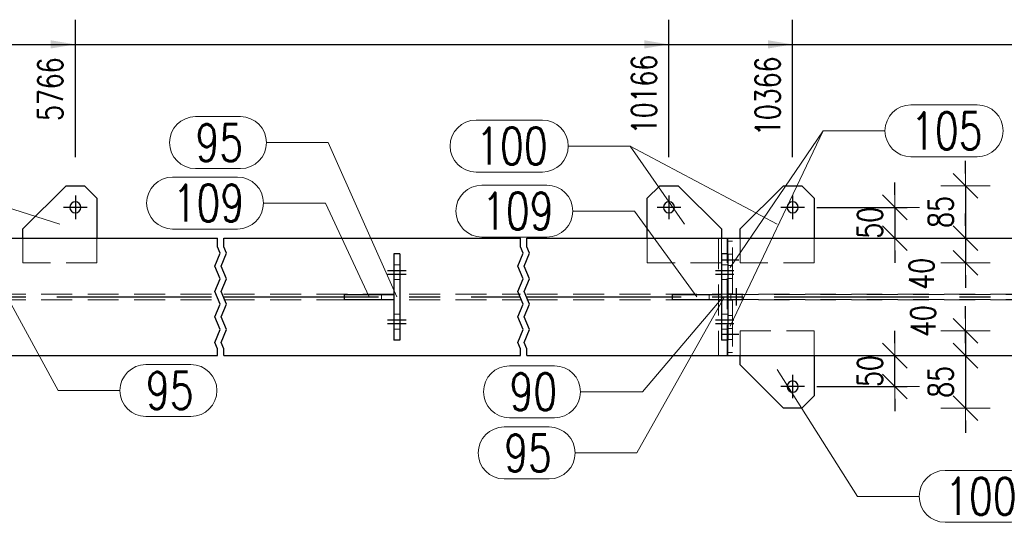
# Model space of a CAD drawing. Header units: millimetres. Extents: x 3528 to 4122, y 12044 to 12491.
# Tile 14 of 58: x 3677 to 3756, y 12332 to 12373. Entities that reach past the tile are written whole.
import ezdxf

# ---------------------------------------------------------------- set-up
doc = ezdxf.new("R2010")
doc.units = ezdxf.units.MM
doc.header["$LTSCALE"] = 10
doc.linetypes.add('HIDDEN', pattern=[0.375, 0.25, -0.125])
doc.linetypes.add('MITTE', pattern=[2, 1.25, -0.25, 0.25, -0.25])
doc.layers.get('Defpoints').update_dxf_attribs({"color": 1})
for name, color, linetype, lineweight in [('PS_DIM', 4, 'Continuous', 13), ('PS_Hidden', 2, 'HIDDEN', 9), ('PS_Pos', 1, 'Continuous', 15), ('PS_SOLID', 7, 'Continuous', 30)]:
    doc.layers.add(name, color=color, linetype=linetype, lineweight=lineweight)
doc.layers.add('PS_MID', color=5, linetype='MITTE')
doc.layers.add('PS_SHAPE', color=3, linetype='Continuous')
doc.styles.add('simplex', font='simplex.shx', dxfattribs={"width": 0.75})
doc.dimstyles.new('1_20_GŁ_DS1-LS20', dxfattribs={"dimtxt": 2, "dimasz": 2, "dimexe": 2, "dimexo": 5, "dimgap": 1, "dimtad": 1, "dimjust": 4, "dimdec": 0, "dimlfac": 20, "dimtxsty": 'simplex', "dimblk1": 'NONE', "dimsah": 1, "dimcen": 2, "dimclrd": 256, "dimclre": 256, "dimclrt": 4, "dimadec": 1, "dimazin": 0, "dimtfac": 1, "dimtdec": 0, "dimtmove": 2, "dimatfit": 3, "dimfxl": 1, "dimarcsym": 0})
doc.dimstyles.new('1_20_PRZ', dxfattribs={"dimtxt": 2, "dimasz": 1, "dimexe": 2, "dimexo": 5, "dimgap": 1, "dimtad": 1, "dimdec": 0, "dimlfac": 20, "dimtxsty": 'simplex', "dimblk": 'dimznak', "dimcen": 2, "dimse1": 1, "dimse2": 1, "dimclrd": 256, "dimclrt": 4, "dimadec": 1, "dimazin": 0, "dimtfac": 1, "dimtdec": 0, "dimtix": 1, "dimtmove": 2, "dimatfit": 3, "dimldrblk": 'dim-grot', "dimfxl": 1, "dimarcsym": 0})
doc.dimstyles.new('1_20_SC', dxfattribs={"dimtxt": 2, "dimasz": 1, "dimexe": 1, "dimexo": 1, "dimgap": 1, "dimtad": 1, "dimdec": 0, "dimlfac": 20, "dimtxsty": 'simplex', "dimblk": 'dimznak', "dimcen": 2, "dimclrd": 256, "dimclre": 256, "dimclrt": 4, "dimadec": 1, "dimazin": 0, "dimtfac": 1, "dimtdec": 0, "dimtix": 1, "dimtmove": 2, "dimatfit": 3, "dimldrblk": 'dim-grot', "dimfxl": 1, "dimarcsym": 0})

# ---------------------------------------------------------------- blocks, each defined once
blk = doc.blocks.new('*D42')
at = {"layer": 'Defpoints', "color": 0, "transparency": 16777216}
for p in [(3681.331, 12370.88), (3681.331, 12356.746), (3585.581, 12345.696)]:
    blk.add_point(p, dxfattribs=at)
at = {"layer": 'PS_DIM', "lineweight": -2, "transparency": 16777216}
for p, q in [((3585.581, 12350.696), (3585.581, 12372.88)), ((3681.331, 12361.746), (3681.331, 12372.88)), ((3585.581, 12370.88), (3679.331, 12370.88))]:
    blk.add_line(p, q, dxfattribs=at)
at = {"layer": 'PS_DIM', "transparency": 16777216}
blk.add_solid([(3679.331, 12371.213), (3679.331, 12370.547), (3681.331, 12370.88)], dxfattribs=at)
at = {"layer": 'PS_DIM', "color": 4, "transparency": 16777216, "insert": (3679.311, 12367.253), "char_height": 2, "attachment_point": 5, "rotation": 90, "style": 'simplex'}
blk.add_mtext('5766', dxfattribs=at)
blk = doc.blocks.new('_None')
blk = doc.blocks.new('*D43')
at = {"layer": 'Defpoints', "color": 0, "transparency": 16777216}
for p in [(3729.331, 12370.88), (3729.331, 12356.746), (3585.581, 12345.696)]:
    blk.add_point(p, dxfattribs=at)
at = {"layer": 'PS_DIM', "lineweight": -2, "transparency": 16777216}
for p, q in [((3585.581, 12350.696), (3585.581, 12372.88)), ((3729.331, 12361.746), (3729.331, 12372.88)), ((3585.581, 12370.88), (3727.331, 12370.88))]:
    blk.add_line(p, q, dxfattribs=at)
at = {"layer": 'PS_DIM', "transparency": 16777216}
blk.add_solid([(3727.331, 12371.213), (3727.331, 12370.547), (3729.331, 12370.88)], dxfattribs=at)
at = {"layer": 'PS_DIM', "color": 4, "transparency": 16777216, "insert": (3727.311, 12366.824), "char_height": 2, "attachment_point": 5, "rotation": 90, "style": 'simplex'}
blk.add_mtext('10166', dxfattribs=at)
blk = doc.blocks.new('*D44')
at = {"layer": 'Defpoints', "color": 0, "transparency": 16777216}
for p in [(3739.331, 12370.88), (3739.331, 12356.746), (3585.581, 12345.696)]:
    blk.add_point(p, dxfattribs=at)
at = {"layer": 'PS_DIM', "lineweight": -2, "transparency": 16777216}
for p, q in [((3585.581, 12350.696), (3585.581, 12372.88)), ((3739.331, 12361.746), (3739.331, 12372.88)), ((3585.581, 12370.88), (3737.331, 12370.88))]:
    blk.add_line(p, q, dxfattribs=at)
at = {"layer": 'PS_DIM', "transparency": 16777216}
blk.add_solid([(3737.331, 12371.213), (3737.331, 12370.547), (3739.331, 12370.88)], dxfattribs=at)
at = {"layer": 'PS_DIM', "color": 4, "transparency": 16777216, "insert": (3737.311, 12366.681), "char_height": 2, "attachment_point": 5, "rotation": 90, "style": 'simplex'}
blk.add_mtext('10366', dxfattribs=at)
blk = doc.blocks.new('*D45')
at = {"layer": 'Defpoints', "color": 0, "transparency": 16777216}
for p in [(3953.069, 12370.88), (3953.069, 12356.746), (3585.581, 12345.696)]:
    blk.add_point(p, dxfattribs=at)
at = {"layer": 'PS_DIM', "lineweight": -2, "transparency": 16777216}
for p, q in [((3585.581, 12350.696), (3585.581, 12372.88)), ((3953.069, 12361.746), (3953.069, 12372.88)), ((3585.581, 12370.88), (3951.069, 12370.88))]:
    blk.add_line(p, q, dxfattribs=at)
at = {"layer": 'PS_DIM', "transparency": 16777216}
blk.add_solid([(3951.069, 12371.213), (3951.069, 12370.547), (3953.069, 12370.88)], dxfattribs=at)
at = {"layer": 'PS_DIM', "color": 4, "transparency": 16777216, "insert": (3951.049, 12366.646), "char_height": 2, "attachment_point": 5, "rotation": 90, "style": 'simplex'}
blk.add_mtext('14640', dxfattribs=at)
blk = doc.blocks.new('*D46')
at = {"layer": 'Defpoints', "color": 0, "transparency": 16777216}
for p in [(3965.171, 12370.88), (3965.171, 12347.899), (3585.581, 12345.696)]:
    blk.add_point(p, dxfattribs=at)
at = {"layer": 'PS_DIM', "lineweight": -2, "transparency": 16777216}
for p, q in [((3585.581, 12350.696), (3585.581, 12372.88)), ((3965.171, 12352.899), (3965.171, 12372.88)), ((3585.581, 12370.88), (3963.171, 12370.88))]:
    blk.add_line(p, q, dxfattribs=at)
at = {"layer": 'PS_DIM', "transparency": 16777216}
blk.add_solid([(3963.171, 12371.213), (3963.171, 12370.547), (3965.171, 12370.88)], dxfattribs=at)
at = {"layer": 'PS_DIM', "color": 4, "transparency": 16777216, "insert": (3963.151, 12366.646), "char_height": 2, "attachment_point": 5, "rotation": 90, "style": 'simplex'}
blk.add_mtext('14882', dxfattribs=at)
blk = doc.blocks.new('dimznak')
at = {"color": 0}
for points in [[(0, 2), (0, -2)], [(-2, 0), (2, 0)]]:
    blk.add_lwpolyline(points, dxfattribs=at)
at = {"color": 2}
blk.add_lwpolyline([(1, 1), (-1, -1)], dxfattribs=at)
blk = doc.blocks.new('*D94')
at = {"layer": 'Defpoints', "color": 0, "transparency": 16777216}
for p in [(3739.826, 12345.696), (3747.587, 12345.696), (3740.281, 12343.196)]:
    blk.add_point(p, dxfattribs=at)
at = {"layer": 'PS_DIM', "lineweight": -2, "transparency": 16777216}
for p, q in [((3747.587, 12346.696), (3747.587, 12347.696)), ((3740.826, 12345.696), (3748.587, 12345.696)), ((3747.587, 12343.196), (3747.587, 12345.696)), ((3741.281, 12343.196), (3748.587, 12343.196)), ((3747.587, 12342.196), (3747.587, 12341.196))]:
    blk.add_line(p, q, dxfattribs=at)
for p, rotation in [((3747.587, 12345.696), 270), ((3747.587, 12343.196), 90)]:
    blk.add_blockref('dimznak', p, dxfattribs=dict(at, rotation=rotation))
at = {"layer": 'PS_DIM', "color": 4, "transparency": 16777216, "insert": (3745.587, 12344.446), "char_height": 2, "attachment_point": 5, "rotation": 90, "style": 'simplex'}
blk.add_mtext('50', dxfattribs=at)
blk = doc.blocks.new('dim-grot')
blk.add_hatch(color=256).paths.add_polyline_path([(0, 0), (-2, 0.5), (-2, -0.5)])
blk.add_lwpolyline([(0, 0), (-2, 0.5), (-2, -0.5), (0, 0)])
blk = doc.blocks.new('*D95')
at = {"layer": 'Defpoints', "color": 0, "transparency": 16777216}
for p in [(3740.281, 12357.696), (3740.281, 12355.196), (3747.587, 12355.196)]:
    blk.add_point(p, dxfattribs=at)
at = {"layer": 'PS_DIM', "lineweight": -2, "transparency": 16777216}
for p, q in [((3747.587, 12358.696), (3747.587, 12359.696)), ((3741.281, 12357.696), (3748.587, 12357.696)), ((3747.587, 12357.696), (3747.587, 12355.196)), ((3741.281, 12355.196), (3748.587, 12355.196)), ((3747.587, 12354.196), (3747.587, 12353.196))]:
    blk.add_line(p, q, dxfattribs=at)
for p, rotation in [((3747.587, 12357.696), 270), ((3747.587, 12355.196), 90)]:
    blk.add_blockref('dimznak', p, dxfattribs=dict(at, rotation=rotation))
at = {"layer": 'PS_DIM', "color": 4, "transparency": 16777216, "insert": (3745.587, 12356.446), "char_height": 2, "attachment_point": 5, "rotation": 90, "style": 'simplex'}
blk.add_mtext('50', dxfattribs=at)
blk = doc.blocks.new('*D96')
at = {"layer": 'Defpoints', "color": 0, "transparency": 16777216}
for p in [(3740.081, 12359.446), (3742.496, 12355.196), (3753.305, 12355.196)]:
    blk.add_point(p, dxfattribs=at)
at = {"layer": 'PS_DIM', "lineweight": -2, "transparency": 16777216}
for p, q in [((3753.305, 12360.446), (3753.305, 12361.446)), ((3753.305, 12359.446), (3753.305, 12355.196)), ((3753.305, 12354.196), (3753.305, 12353.196))]:
    blk.add_line(p, q, dxfattribs=at)
for p, rotation in [((3753.305, 12359.446), 270), ((3753.305, 12355.196), 90)]:
    blk.add_blockref('dimznak', p, dxfattribs=dict(at, rotation=rotation))
at = {"layer": 'PS_DIM', "color": 4, "transparency": 16777216, "insert": (3751.305, 12357.321), "char_height": 2, "attachment_point": 5, "rotation": 90, "style": 'simplex'}
blk.add_mtext('85', dxfattribs=at)
blk = doc.blocks.new('*D97')
at = {"layer": 'Defpoints', "color": 0, "transparency": 16777216}
for p in [(3742.496, 12355.196), (3741.081, 12353.196), (3753.305, 12353.196)]:
    blk.add_point(p, dxfattribs=at)
at = {"layer": 'PS_DIM', "lineweight": -2, "transparency": 16777216}
for p, q in [((3753.305, 12356.196), (3753.305, 12357.196)), ((3753.305, 12355.196), (3753.305, 12353.196)), ((3753.305, 12352.196), (3753.305, 12351.196))]:
    blk.add_line(p, q, dxfattribs=at)
for p, rotation in [((3753.305, 12355.196), 270), ((3753.305, 12353.196), 90)]:
    blk.add_blockref('dimznak', p, dxfattribs=dict(at, rotation=rotation))
at = {"layer": 'PS_DIM', "color": 4, "transparency": 16777216, "insert": (3749.755, 12352.316), "char_height": 2, "attachment_point": 5, "rotation": 90, "style": 'simplex'}
blk.add_mtext('40', dxfattribs=at)
blk = doc.blocks.new('*D98')
at = {"layer": 'Defpoints', "color": 0, "transparency": 16777216}
for p in [(3741.081, 12347.696), (3741.081, 12345.696), (3753.305, 12345.696)]:
    blk.add_point(p, dxfattribs=at)
at = {"layer": 'PS_DIM', "lineweight": -2, "transparency": 16777216}
for p, q in [((3753.305, 12348.696), (3753.305, 12349.696)), ((3753.305, 12347.696), (3753.305, 12345.696)), ((3753.305, 12344.696), (3753.305, 12343.696))]:
    blk.add_line(p, q, dxfattribs=at)
for p, rotation in [((3753.305, 12347.696), 270), ((3753.305, 12345.696), 90)]:
    blk.add_blockref('dimznak', p, dxfattribs=dict(at, rotation=rotation))
at = {"layer": 'PS_DIM', "color": 4, "transparency": 16777216, "insert": (3749.88, 12348.494), "char_height": 2, "attachment_point": 5, "rotation": 90, "style": 'simplex'}
blk.add_mtext('40', dxfattribs=at)
blk = doc.blocks.new('*D99')
at = {"layer": 'Defpoints', "color": 0, "transparency": 16777216}
for p in [(3742.342, 12345.696), (3738.581, 12341.446), (3753.305, 12341.446)]:
    blk.add_point(p, dxfattribs=at)
at = {"layer": 'PS_DIM', "lineweight": -2, "transparency": 16777216}
for p, q in [((3753.305, 12346.696), (3753.305, 12347.696)), ((3753.305, 12345.696), (3753.305, 12341.446)), ((3753.305, 12340.446), (3753.305, 12339.446))]:
    blk.add_line(p, q, dxfattribs=at)
for p, rotation in [((3753.305, 12345.696), 270), ((3753.305, 12341.446), 90)]:
    blk.add_blockref('dimznak', p, dxfattribs=dict(at, rotation=rotation))
at = {"layer": 'PS_DIM', "color": 4, "transparency": 16777216, "insert": (3751.305, 12343.571), "char_height": 2, "attachment_point": 5, "rotation": 90, "style": 'simplex'}
blk.add_mtext('85', dxfattribs=at)
blk = doc.blocks.new('*X266')
at = {"color": 1}
for p, q in [((3692.831, 12354.49), (3692.831, 12355.196)), ((3693.331, 12354.49), (3693.331, 12355.196)), ((3717.331, 12354.49), (3717.331, 12355.196)), ((3717.831, 12354.49), (3717.831, 12355.196)), ((3692.614, 12352.946), (3693.049, 12353.975)), ((3693.049, 12353.975), (3692.831, 12354.49)), ((3693.114, 12352.946), (3693.549, 12353.975)), ((3693.549, 12353.975), (3693.331, 12354.49)), ((3717.114, 12352.946), (3717.549, 12353.975)), ((3717.549, 12353.975), (3717.331, 12354.49)), ((3717.614, 12352.946), (3718.049, 12353.975)), ((3718.049, 12353.975), (3717.831, 12354.49)), ((3693.049, 12351.917), (3692.614, 12352.946)), ((3693.549, 12351.917), (3693.114, 12352.946)), ((3717.549, 12351.917), (3717.114, 12352.946)), ((3718.049, 12351.917), (3717.614, 12352.946)), ((3692.614, 12350.887), (3693.049, 12351.917)), ((3693.114, 12350.887), (3693.549, 12351.917)), ((3717.114, 12350.887), (3717.549, 12351.917)), ((3717.614, 12350.887), (3718.049, 12351.917)), ((3693.049, 12349.858), (3692.614, 12350.887)), ((3693.549, 12349.858), (3693.114, 12350.887)), ((3717.549, 12349.858), (3717.114, 12350.887)), ((3718.049, 12349.858), (3717.614, 12350.887)), ((3692.614, 12348.828), (3693.049, 12349.858)), ((3693.114, 12348.828), (3693.549, 12349.858)), ((3717.114, 12348.828), (3717.549, 12349.858)), ((3717.614, 12348.828), (3718.049, 12349.858)), ((3693.049, 12347.799), (3692.614, 12348.828)), ((3693.549, 12347.799), (3693.114, 12348.828)), ((3717.549, 12347.799), (3717.114, 12348.828)), ((3718.049, 12347.799), (3717.614, 12348.828)), ((3692.614, 12346.769), (3693.049, 12347.799)), ((3693.114, 12346.769), (3693.549, 12347.799)), ((3717.114, 12346.769), (3717.549, 12347.799)), ((3717.614, 12346.769), (3718.049, 12347.799)), ((3692.831, 12346.255), (3692.614, 12346.769)), ((3693.331, 12346.255), (3693.114, 12346.769)), ((3717.331, 12346.255), (3717.114, 12346.769)), ((3717.831, 12346.255), (3717.614, 12346.769)), ((3692.831, 12345.696), (3692.831, 12346.255)), ((3693.331, 12345.696), (3693.331, 12346.255)), ((3717.331, 12345.696), (3717.331, 12346.255)), ((3717.831, 12345.696), (3717.831, 12346.255))]:
    blk.add_line(p, q, dxfattribs=at)
at = {"layer": 'PS_Hidden', "color": 2, "linetype": 'HIDDEN'}
for p, q in [((3677.081, 12353.196), (3677.081, 12355.196)), ((3683.081, 12355.196), (3683.081, 12353.196)), ((3727.581, 12353.196), (3727.581, 12355.196)), ((3733.331, 12355.196), (3733.331, 12345.696)), ((3733.581, 12355.196), (3733.581, 12353.946)), ((3734.034, 12345.696), (3734.034, 12355.196)), ((3734.081, 12354.946), (3734.081, 12355.196)), ((3734.081, 12354.946), (3734.081, 12353.946)), ((3734.481, 12354.946), (3734.081, 12354.946)), ((3734.084, 12345.696), (3734.084, 12355.196)), ((3734.481, 12351.946), (3734.481, 12354.946)), ((3735.081, 12353.196), (3735.081, 12355.196)), ((3741.081, 12355.196), (3741.081, 12353.196)), ((3734.481, 12353.896), (3734.081, 12353.896)), ((3683.081, 12353.196), (3677.081, 12353.196)), ((3733.581, 12353.196), (3727.581, 12353.196)), ((3741.081, 12353.196), (3735.081, 12353.196)), ((3707.081, 12353.046), (3707.581, 12353.046)), ((3733.581, 12353.046), (3734.081, 12353.046)), ((3734.481, 12352.996), (3734.081, 12352.996)), ((3707.081, 12351.846), (3707.581, 12351.846)), ((3733.581, 12351.846), (3734.081, 12351.846)), ((3734.081, 12351.946), (3734.481, 12351.946)), ((3734.481, 12351.946), (3734.481, 12350.696)), ((3659.831, 12350.681), (3692.831, 12350.681)), ((3659.831, 12350.211), (3692.831, 12350.211)), ((3693.331, 12350.681), (3717.331, 12350.681)), ((3693.331, 12350.211), (3717.331, 12350.211)), ((3706.081, 12350.646), (3706.081, 12350.246)), ((3717.831, 12350.681), (3964.105, 12350.681)), ((3717.831, 12350.211), (3964.105, 12350.211)), ((3732.581, 12350.646), (3732.581, 12350.246)), ((3734.481, 12350.696), (3734.081, 12350.696)), ((3734.081, 12350.646), (3844.581, 12350.646)), ((3734.081, 12350.246), (3844.581, 12350.246)), ((3734.081, 12350.196), (3734.481, 12350.196)), ((3734.346, 12350.646), (3734.346, 12350.246)), ((3734.481, 12350.196), (3734.481, 12348.946)), ((3735.246, 12350.646), (3735.246, 12350.246)), ((3707.081, 12349.046), (3707.581, 12349.046)), ((3733.581, 12349.046), (3734.081, 12349.046)), ((3734.481, 12348.946), (3734.081, 12348.946)), ((3734.481, 12348.946), (3734.481, 12345.946)), ((3707.081, 12347.846), (3707.581, 12347.846)), ((3733.581, 12347.846), (3734.081, 12347.846)), ((3734.481, 12347.896), (3734.081, 12347.896)), ((3735.081, 12347.696), (3741.081, 12347.696)), ((3735.081, 12345.696), (3735.081, 12347.696)), ((3741.081, 12347.696), (3741.081, 12345.696)), ((3734.481, 12346.996), (3734.081, 12346.996)), ((3734.081, 12346.946), (3734.081, 12345.946)), ((3734.481, 12345.946), (3734.081, 12345.946)), ((3734.081, 12345.696), (3734.081, 12345.946))]:
    blk.add_line(p, q, dxfattribs=at)
at = {"layer": 'PS_MID', "color": 5, "linetype": 'MITTE'}
for p, q in [((3681.331, 12358.646), (3681.331, 12356.746)), ((3729.331, 12358.646), (3729.331, 12356.746)), ((3739.331, 12358.646), (3739.331, 12356.746)), ((3682.281, 12357.696), (3680.381, 12357.696)), ((3730.281, 12357.696), (3728.381, 12357.696)), ((3740.281, 12357.696), (3738.381, 12357.696)), ((3733.581, 12353.446), (3734.981, 12353.446)), ((3706.581, 12352.596), (3708.081, 12352.596)), ((3706.581, 12352.596), (3708.081, 12352.596)), ((3706.581, 12352.296), (3708.081, 12352.296)), ((3706.581, 12352.296), (3708.081, 12352.296)), ((3733.081, 12352.596), (3734.581, 12352.596)), ((3733.081, 12352.596), (3734.581, 12352.596)), ((3733.081, 12352.296), (3734.581, 12352.296)), ((3733.081, 12352.296), (3734.581, 12352.296)), ((3734.796, 12349.746), (3734.796, 12351.146)), ((3659.831, 12350.446), (3692.831, 12350.446)), ((3693.331, 12350.446), (3717.331, 12350.446)), ((3717.831, 12350.446), (3967.262, 12350.446)), ((3706.581, 12348.596), (3708.081, 12348.596)), ((3706.581, 12348.596), (3708.081, 12348.596)), ((3733.081, 12348.596), (3734.581, 12348.596)), ((3733.081, 12348.596), (3734.581, 12348.596)), ((3706.581, 12348.296), (3708.081, 12348.296)), ((3706.581, 12348.296), (3708.081, 12348.296)), ((3733.081, 12348.296), (3734.581, 12348.296)), ((3733.081, 12348.296), (3734.581, 12348.296)), ((3733.581, 12347.446), (3734.981, 12347.446)), ((3739.331, 12344.146), (3739.331, 12342.246)), ((3740.281, 12343.196), (3738.381, 12343.196))]:
    blk.add_line(p, q, dxfattribs=at)
at = {"layer": 'PS_SOLID', "color": 7, "linetype": 'Continuous'}
for p, q in [((3680.581, 12359.446), (3677.081, 12355.946)), ((3680.581, 12359.446), (3682.081, 12359.446)), ((3683.081, 12358.446), (3682.081, 12359.446)), ((3728.581, 12359.446), (3727.581, 12358.446)), ((3728.581, 12359.446), (3730.081, 12359.446)), ((3733.581, 12355.946), (3730.081, 12359.446)), ((3738.581, 12359.446), (3735.081, 12355.946)), ((3738.581, 12359.446), (3740.081, 12359.446)), ((3741.081, 12358.446), (3740.081, 12359.446)), ((3683.081, 12358.446), (3683.081, 12355.196)), ((3727.581, 12355.196), (3727.581, 12358.446)), ((3741.081, 12358.446), (3741.081, 12355.196)), ((3677.081, 12355.196), (3677.081, 12355.946)), ((3733.581, 12355.946), (3733.581, 12355.196)), ((3735.081, 12355.196), (3735.081, 12355.946)), ((3659.831, 12355.196), (3692.831, 12355.196)), ((3693.331, 12355.196), (3717.331, 12355.196)), ((3717.831, 12355.196), (3964.762, 12355.196)), ((3707.081, 12353.946), (3707.081, 12346.946)), ((3707.581, 12353.946), (3707.081, 12353.946)), ((3707.581, 12353.946), (3707.581, 12346.946)), ((3733.581, 12353.946), (3733.581, 12346.946)), ((3734.081, 12353.946), (3733.581, 12353.946)), ((3734.081, 12353.946), (3734.081, 12346.946)), ((3703.081, 12350.646), (3707.081, 12350.646)), ((3703.081, 12350.646), (3703.081, 12350.246)), ((3703.081, 12350.246), (3707.081, 12350.246)), ((3729.581, 12350.646), (3733.581, 12350.646)), ((3729.581, 12350.646), (3729.581, 12350.246)), ((3729.581, 12350.246), (3733.581, 12350.246)), ((3707.581, 12346.946), (3707.081, 12346.946)), ((3734.081, 12346.946), (3733.581, 12346.946)), ((3659.831, 12345.696), (3692.831, 12345.696)), ((3693.331, 12345.696), (3717.331, 12345.696)), ((3717.831, 12345.696), (3964.762, 12345.696)), ((3735.081, 12344.946), (3735.081, 12345.696)), ((3741.081, 12345.696), (3741.081, 12342.446)), ((3735.081, 12344.946), (3738.581, 12341.446)), ((3740.081, 12341.446), (3741.081, 12342.446)), ((3740.081, 12341.446), (3738.581, 12341.446))]:
    blk.add_line(p, q, dxfattribs=at)
at = {"layer": 'PS_SOLID', "color": 7, "extrusion": (0, 0, -1)}
for centre in [(-3681.331, 12357.696), (-3729.331, 12357.696), (-3739.331, 12357.696), (-3739.331, 12343.196)]:
    blk.add_circle(centre, 0.45, dxfattribs=at)
blk = doc.blocks.new('*X283')
at = {"color": 1}
for p, q in [((3733.831, 12350.446), (3726.746, 12337.825)), ((3716.003, 12339.925), (3719.646, 12339.925)), ((3721.746, 12337.825), (3726.746, 12337.825)), ((3716.003, 12335.725), (3719.646, 12335.725))]:
    blk.add_line(p, q, dxfattribs=at)
for centre, start, end in [((3716.003, 12337.825), 90, 270), ((3719.646, 12337.825), 270, 90)]:
    blk.add_arc(centre, 2.1, start, end, dxfattribs=at)
at = {"color": 2, "style": 'simplex', "width": 0.75}
blk.add_text('95', height=3, dxfattribs=at).set_placement((3716.003, 12336.325))
blk = doc.blocks.new('*X284')
at = {"color": 1}
for p, q in [((3733.706, 12350.446), (3727.18, 12342.772)), ((3716.437, 12344.872), (3720.08, 12344.872)), ((3722.18, 12342.772), (3727.18, 12342.772)), ((3716.437, 12340.672), (3720.08, 12340.672))]:
    blk.add_line(p, q, dxfattribs=at)
for centre, start, end in [((3716.437, 12342.772), 90, 270), ((3720.08, 12342.772), 270, 90)]:
    blk.add_arc(centre, 2.1, start, end, dxfattribs=at)
at = {"color": 2, "style": 'simplex', "width": 0.75}
blk.add_text('90', height=3, dxfattribs=at).set_placement((3716.437, 12341.272))
blk = doc.blocks.new('*X285')
at = {"color": 1}
for p, q in [((3748.898, 12365.988), (3754.255, 12365.988)), ((3734.281, 12348.071), (3741.798, 12363.888)), ((3741.798, 12363.888), (3746.798, 12363.888)), ((3748.898, 12361.788), (3754.255, 12361.788))]:
    blk.add_line(p, q, dxfattribs=at)
for centre, start, end in [((3748.898, 12363.888), 90, 270), ((3754.255, 12363.888), 270, 90)]:
    blk.add_arc(centre, 2.1, start, end, dxfattribs=at)
at = {"color": 2, "style": 'simplex', "width": 0.75}
blk.add_text('105', height=3, dxfattribs=at).set_placement((3748.898, 12362.388))
blk = doc.blocks.new('*X286')
at = {"color": 1}
for p, q in [((3748.898, 12365.988), (3754.255, 12365.988)), ((3734.281, 12352.821), (3741.798, 12363.888)), ((3741.798, 12363.888), (3746.798, 12363.888)), ((3748.898, 12361.788), (3754.255, 12361.788))]:
    blk.add_line(p, q, dxfattribs=at)
for centre, start, end in [((3748.898, 12363.888), 90, 270), ((3754.255, 12363.888), 270, 90)]:
    blk.add_arc(centre, 2.1, start, end, dxfattribs=at)
at = {"color": 2, "style": 'simplex', "width": 0.75}
blk.add_text('105', height=3, dxfattribs=at).set_placement((3748.898, 12362.388))
blk = doc.blocks.new('*X287')
at = {"color": 1}
for p, q in [((3714.207, 12359.492), (3719.457, 12359.492)), ((3721.557, 12357.392), (3726.557, 12357.392)), ((3731.581, 12350.446), (3726.557, 12357.392)), ((3714.207, 12355.292), (3719.457, 12355.292))]:
    blk.add_line(p, q, dxfattribs=at)
for centre, start, end in [((3714.207, 12357.392), 90, 270), ((3719.457, 12357.392), 270, 90)]:
    blk.add_arc(centre, 2.1, start, end, dxfattribs=at)
at = {"color": 2, "style": 'simplex', "width": 0.75}
blk.add_text('109', height=3, dxfattribs=at).set_placement((3714.207, 12355.892))
blk = doc.blocks.new('*X288')
at = {"color": 1}
for p, q in [((3713.734, 12364.753), (3719.092, 12364.753)), ((3721.192, 12362.653), (3726.192, 12362.653)), ((3738.081, 12356.321), (3726.192, 12362.653)), ((3713.734, 12360.553), (3719.092, 12360.553))]:
    blk.add_line(p, q, dxfattribs=at)
for centre, start, end in [((3713.734, 12362.653), 90, 270), ((3719.092, 12362.653), 270, 90)]:
    blk.add_arc(centre, 2.1, start, end, dxfattribs=at)
at = {"color": 2, "style": 'simplex', "width": 0.75}
blk.add_text('100', height=3, dxfattribs=at).set_placement((3713.734, 12361.153))
blk = doc.blocks.new('*X289')
at = {"color": 1}
for p, q in [((3713.734, 12364.753), (3719.092, 12364.753)), ((3721.192, 12362.653), (3726.192, 12362.653)), ((3730.581, 12356.321), (3726.192, 12362.653)), ((3713.734, 12360.553), (3719.092, 12360.553))]:
    blk.add_line(p, q, dxfattribs=at)
for centre, start, end in [((3713.734, 12362.653), 90, 270), ((3719.092, 12362.653), 270, 90)]:
    blk.add_arc(centre, 2.1, start, end, dxfattribs=at)
at = {"color": 2, "style": 'simplex', "width": 0.75}
blk.add_text('100', height=3, dxfattribs=at).set_placement((3713.734, 12361.153))
blk = doc.blocks.new('*X290')
at = {"color": 1}
for p, q in [((3738.081, 12344.571), (3744.563, 12334.31)), ((3751.663, 12336.41), (3757.02, 12336.41)), ((3744.563, 12334.31), (3749.563, 12334.31)), ((3751.663, 12332.21), (3757.02, 12332.21))]:
    blk.add_line(p, q, dxfattribs=at)
for centre, start, end in [((3751.663, 12334.31), 90, 270), ((3757.02, 12334.31), 270, 90)]:
    blk.add_arc(centre, 2.1, start, end, dxfattribs=at)
at = {"color": 2, "style": 'simplex', "width": 0.75}
blk.add_text('100', height=3, dxfattribs=at).set_placement((3751.663, 12332.81))
blk = doc.blocks.new('*X296')
at = {"color": 1}
for p, q in [((3691.043, 12365.035), (3694.686, 12365.035)), ((3696.786, 12362.935), (3701.786, 12362.935)), ((3707.331, 12350.446), (3701.786, 12362.935)), ((3691.043, 12360.835), (3694.686, 12360.835))]:
    blk.add_line(p, q, dxfattribs=at)
for centre, start, end in [((3691.043, 12362.935), 90, 270), ((3694.686, 12362.935), 270, 90)]:
    blk.add_arc(centre, 2.1, start, end, dxfattribs=at)
at = {"color": 2, "style": 'simplex', "width": 0.75}
blk.add_text('95', height=3, dxfattribs=at).set_placement((3691.043, 12361.435))
blk = doc.blocks.new('*X297')
at = {"color": 1}
for p, q in [((3689.196, 12360.142), (3694.446, 12360.142)), ((3696.546, 12358.042), (3701.546, 12358.042)), ((3705.081, 12350.446), (3701.546, 12358.042)), ((3689.196, 12355.942), (3694.446, 12355.942))]:
    blk.add_line(p, q, dxfattribs=at)
for centre, start, end in [((3689.196, 12358.042), 90, 270), ((3694.446, 12358.042), 270, 90)]:
    blk.add_arc(centre, 2.1, start, end, dxfattribs=at)
at = {"color": 2, "style": 'simplex', "width": 0.75}
blk.add_text('109', height=3, dxfattribs=at).set_placement((3689.196, 12356.542))
blk = doc.blocks.new('*X298')
at = {"color": 1}
for p, q in [((3675.831, 12350.446), (3679.935, 12342.874)), ((3687.035, 12344.974), (3690.678, 12344.974)), ((3679.935, 12342.874), (3684.935, 12342.874)), ((3687.035, 12340.774), (3690.678, 12340.774))]:
    blk.add_line(p, q, dxfattribs=at)
for centre, start, end in [((3687.035, 12342.874), 90, 270), ((3690.678, 12342.874), 270, 90)]:
    blk.add_arc(centre, 2.1, start, end, dxfattribs=at)
at = {"color": 2, "style": 'simplex', "width": 0.75}
blk.add_text('95', height=3, dxfattribs=at).set_placement((3687.035, 12341.374))
blk = doc.blocks.new('*X301')
at = {"color": 1}
for p, q in [((3656.589, 12361.956), (3661.946, 12361.956)), ((3664.046, 12359.856), (3669.046, 12359.856)), ((3680.081, 12356.321), (3669.046, 12359.856)), ((3656.589, 12357.756), (3661.946, 12357.756))]:
    blk.add_line(p, q, dxfattribs=at)
for centre, start, end in [((3656.589, 12359.856), 90, 270), ((3661.946, 12359.856), 270, 90)]:
    blk.add_arc(centre, 2.1, start, end, dxfattribs=at)
at = {"color": 2, "style": 'simplex', "width": 0.75}
blk.add_text('100', height=3, dxfattribs=at).set_placement((3656.589, 12358.356))

msp = doc.modelspace()

# ---------------------------------------------------------------- block references
at = {"layer": 'PS_Pos'}
for name in ['*X285', '*X286', '*X296', '*X288', '*X289', '*X301', '*X297', '*X287', '*X298', '*X283', '*X284', '*X290']:
    msp.add_blockref(name, (0, 0), dxfattribs=at)
at = {"layer": 'PS_SHAPE'}
msp.add_blockref('*X266', (0, 0), dxfattribs=at)

# ---------------------------------------------------------------- dimensions: what is measured, and where the dimension line sits
at = {"layer": 'PS_DIM'}
for base, p2, text, picture, middle in [((3681.331, 12370.88), (3681.331, 12356.746), '5766', '*D42', (3679.311, 12367.253)), ((3729.331, 12370.88), (3729.331, 12356.746), '10166', '*D43', (3727.311, 12366.824)), ((3739.331, 12370.88), (3739.331, 12356.746), '10366', '*D44', (3737.311, 12366.681)), ((3953.069, 12370.88), (3953.069, 12356.746), '14640', '*D45', (3951.049, 12366.646)), ((3965.171, 12370.88), (3965.171, 12347.899), '14882', '*D46', (3963.151, 12366.646))]:
    dim = msp.add_linear_dim(base=base, p1=(3585.581, 12345.696), p2=p2, text=text, dimstyle='1_20_GŁ_DS1-LS20', dxfattribs=at)
    dim.commit()
    dim.dimension.update_dxf_attribs({"geometry": picture, "text_midpoint": middle, "dimtype": 128, "text_rotation": 90})
for base, p1, p2, dimstyle, picture, middle in [((3753.305, 12355.196), (3740.081, 12359.446), (3742.496, 12355.196), '1_20_PRZ', '*D96', (3751.305, 12357.321)), ((3747.587, 12355.196), (3740.281, 12357.696), (3740.281, 12355.196), '1_20_SC', '*D95', (3745.587, 12356.446)), ((3753.305, 12341.446), (3742.342, 12345.696), (3738.581, 12341.446), '1_20_PRZ', '*D99', (3751.305, 12343.571)), ((3747.587, 12345.696), (3740.281, 12343.196), (3739.826, 12345.696), '1_20_SC', '*D94', (3745.587, 12344.446))]:
    dim = msp.add_linear_dim(base=base, p1=p1, p2=p2, angle=90, dimstyle=dimstyle, dxfattribs=at)
    dim.commit()
    dim.dimension.update_dxf_attribs({"geometry": picture, "text_midpoint": middle})
for base, p1, p2, picture, middle in [((3753.305, 12353.196), (3742.496, 12355.196), (3741.081, 12353.196), '*D97', (3749.755, 12352.316)), ((3753.305, 12345.696), (3741.081, 12347.696), (3741.081, 12345.696), '*D98', (3749.88, 12348.494))]:
    dim = msp.add_linear_dim(base=base, p1=p1, p2=p2, angle=90, dimstyle='1_20_PRZ', dxfattribs=at)
    dim.commit()
    dim.dimension.update_dxf_attribs({"geometry": picture, "text_midpoint": middle, "dimtype": 128})

doc.saveas('drawing.dxf')
